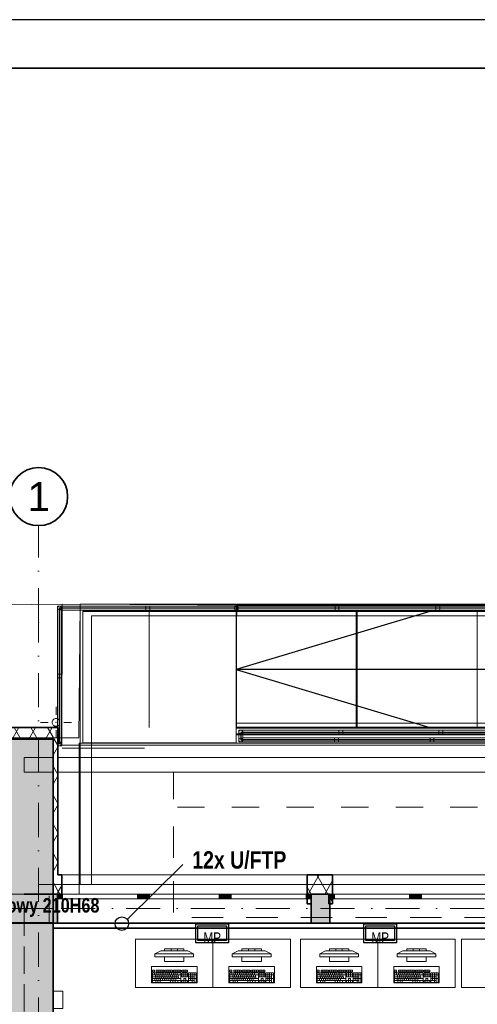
# Model space of a CAD drawing. Header units: millimetres. Extents: x 82175 to 237000, y 24756 to 471700.
# Tile 200 of 256: x 95274 to 100006, y 385392 to 395564. Entities that reach past the tile are written whole.
import ezdxf
from ezdxf.lldxf.tags import DXFTag

# ---------------------------------------------------------------- set-up
doc = ezdxf.new("R2010")
doc.units = ezdxf.units.MM
for name, pattern in [('Krawędzie ukryte', [3.912222, 2.822222, -1.09]), ('Kropki i Kreski', [6.702778, 3.527778, -1.763889, 0, -1.411111]), ('Przerywana', [5.644444, 2.822222, -2.822222])]:
    doc.linetypes.add(name, pattern=pattern)
for name, color, linetype, lineweight in [('!! kanał podpoaraperowy z gniazdami', 6, 'Continuous', 35), ('#_EL - opis', 7, 'Continuous', 20), ('CP_FRREF', 251, 'Continuous', 35), ('\xa0♦elektryczne', 1, 'Continuous', 30), ('\xa0♦IT - opis', 3, 'SOLID', 30)]:
    doc.layers.add(name, color=color, linetype=linetype, lineweight=lineweight)
for name, color, linetype in [('#EL - Teletechnika', 3, 'Continuous'), ('- A - ocieplenie', 8, 'Continuous'), ('2D - Rysunki i Obrazki', 8, 'Continuous'), ('balustrada', 8, 'Continuous'), ('CP_LINENORM', 253, 'Continuous'), ('Instalacje - Wod_Kan', 8, 'Continuous'), ('Konstrukcja - Belki', 8, 'Continuous'), ('Konstrukcja - Siatka mod', 8, 'Continuous'), ('Konstrukcja - Stropy', 8, 'Continuous'), ('Konstrukcja - Ściany zewnętrzne', 8, 'Continuous'), ('Okna Archicada', 8, 'Continuous'), ('Wnętrze - Umeblowanie', 8, 'Continuous'), ('z JAN', 8, 'Continuous')]:
    doc.layers.add(name, color=color, linetype=linetype)
doc.styles.add('OP_100', font='ARIALN.TTF', dxfattribs={"width": 0.8, "height": 20})
doc.styles.get("Standard").update_dxf_attribs({"font": 'arial.ttf'})
doc.styles.add('STYL_AUTOMATYCZNY_1', font='arial.ttf')
tags = doc.linetypes.add('SOLID', pattern=[10, 10, 0]).pattern_tags.tags
tags[6:7] = [DXFTag(74, 4), DXFTag(75, 0), DXFTag(340, '0'), DXFTag(46, 0.0), DXFTag(50, 0.0), DXFTag(44, 0.0), DXFTag(45, 0.0)]
tags[4:5] = [DXFTag(74, 4), DXFTag(75, 0), DXFTag(340, '0'), DXFTag(46, 0.0), DXFTag(50, 0.0), DXFTag(44, 0.0), DXFTag(45, 0.0)]
pattern_1 = [(60, (-135208.59, 662558.78), (-129.90381, 75), []), (120, (-135208.59, 662558.78), (129.90381, 75), [])]

# ---------------------------------------------------------------- blocks, each defined once
blk = doc.blocks.new('MP1')
at = {"layer": '#EL - Teletechnika', "color": 1, "lineweight": 30}
blk.add_lwpolyline([(170, 0), (-170, 0), (-170, 197), (170, 197)], close=True, dxfattribs=at)
at = {"layer": '#EL - Teletechnika', "color": 7, "lineweight": 30}
blk.add_lwpolyline([(147, 23), (-147, 23), (-147, 174), (147, 174)], close=True, dxfattribs=at)
at = {"layer": '#EL - Teletechnika', "color": 1, "insert": (0, 54), "char_height": 12.02, "attachment_point": 5, "line_spacing_factor": 0.4}
blk.add_mtext('\\fArial Narrow|b0|i0;{\\H8.7679950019x;\\A1;MP}\\A1;\\fTahoma|b1|i0|c238;\\P', dxfattribs=at)

msp = doc.modelspace()

# ---------------------------------------------------------------- hatches: boundary and pattern name
at = {"layer": '- A - ocieplenie', "linetype": 'Continuous', "lineweight": 13}
h = msp.add_hatch(dxfattribs=at)
h.set_pattern_fill('Izolacja_miękka_0002', color=8, style=0, pattern_type=2)
h.set_pattern_definition(pattern_1)
h.paths.add_polyline_path([(95620, 388251), (95120, 388251), (95120, 388131), (95620, 388131)])
h = msp.add_hatch(dxfattribs=at)
h.set_pattern_fill('Izolacja_miękka_0002', color=8, style=0, pattern_type=2)
h.set_pattern_definition(pattern_1)
h.paths.add_polyline_path([(95620, 388131), (95670, 388131), (95670, 388251)])
h = msp.add_hatch(dxfattribs=at)
h.set_pattern_fill('Izolacja_miękka_0002', color=8, style=0, pattern_type=2)
h.set_pattern_definition(pattern_1)
h.paths.add_polyline_path([(95620, 388251), (95620, 388131), (95670, 388251)])
h = msp.add_hatch(dxfattribs=at)
h.set_pattern_fill('Izolacja_miękka_0002', color=8, style=0, pattern_type=2)
h.set_pattern_definition(pattern_1)
h.paths.add_polyline_path([(95620, 388131), (95620, 387941), (95670, 387941), (95670, 388131)])
h = msp.add_hatch(dxfattribs=at)
h.set_pattern_fill('Izolacja_miękka_0002', color=8, style=0, pattern_type=2)
h.set_pattern_definition(pattern_1)
h.paths.add_polyline_path([(95670, 387941), (95620, 387941), (95620, 387791), (95670, 387791)])
h = msp.add_hatch(dxfattribs=at)
h.set_pattern_fill('Izolacja_miękka_0002', color=8, style=0, pattern_type=2)
h.set_pattern_definition(pattern_1)
h.paths.add_polyline_path([(95670, 386731), (95670, 387791), (95620, 387791), (95620, 386731)])
h = msp.add_hatch(dxfattribs=at)
h.set_pattern_fill('Izolacja_miękka_0002', color=8, style=0, pattern_type=2)
h.set_pattern_definition(pattern_1)
h.paths.add_polyline_path([(95670, 386731), (95620, 386731), (95620, 386531)])
h = msp.add_hatch(dxfattribs=at)
h.set_pattern_fill('Izolacja_miękka_0002', color=8, style=0, pattern_type=2)
h.set_pattern_definition(pattern_1)
h.paths.add_polyline_path([(95670, 386731), (95620, 386531), (95670, 386531)])
h = msp.add_hatch(dxfattribs=at)
h.set_pattern_fill('Izolacja_miękka_0002', color=8, style=0, pattern_type=2)
h.set_pattern_definition(pattern_1)
h.paths.add_polyline_path([(95670, 386731), (95670, 386531), (95709, 386531), (95709, 386731)])
h = msp.add_hatch(dxfattribs=at)
h.set_pattern_fill('Izolacja_miękka_0002', color=8, style=0, pattern_type=2)
h.set_pattern_definition(pattern_1)
h.paths.add_polyline_path([(98247, 386731), (98247, 386531), (98510, 386531), (98510, 386731)])
h = msp.add_hatch(dxfattribs=at)
h.set_pattern_fill('Izolacja_miękka_0002', color=8, style=0, pattern_type=2)
h.set_pattern_definition(pattern_1)
h.paths.add_polyline_path([(98247, 386531), (98247, 386431), (98287, 386431), (98287, 386531)])
h = msp.add_hatch(dxfattribs=at)
h.set_pattern_fill('Izolacja_miękka_0002', color=8, style=0, pattern_type=2)
h.set_pattern_definition(pattern_1)
h.paths.add_polyline_path([(98470, 386531), (98470, 386431), (98510, 386431), (98510, 386531)])
at = {"layer": 'Konstrukcja - Ściany zewnętrzne', "linetype": 'Continuous', "lineweight": 13}
for points in [[(95620, 385811), (95620, 388131), (95120, 388131), (95120, 385811)], [(95620, 386531), (95320, 386531), (95620, 386231)], [(95620, 386231), (95667, 386231), (95667, 386531), (95620, 386531)], [(98287, 386531), (98287, 386231), (98480, 386231), (98480, 386531)], [(95620, 386231), (95620, 386381), (95320, 386381), (95320, 386231)], [(95620, 373701), (95620, 386231), (95120, 386231), (95120, 373701)]]:
    msp.add_hatch(color=8, dxfattribs=at).paths.add_polyline_path(points)
at = {"layer": 'Okna Archicada', "linetype": 'Continuous', "lineweight": 13}
for points in [[(95667, 386481), (95717, 386481), (95717, 386531), (95667, 386531)], [(96542, 386531), (96492, 386531), (96492, 386481), (96542, 386481)], [(96542, 386481), (96617, 386481), (96617, 386531), (96542, 386531)], [(97412, 386531), (97337, 386531), (97337, 386481), (97412, 386481)], [(97412, 386481), (97462, 386481), (97462, 386531), (97412, 386531)], [(98287, 386531), (98237, 386531), (98237, 386481), (98287, 386481)], [(98480, 386531), (98480, 386481), (98530, 386481), (98530, 386531)], [(99355, 386481), (99355, 386531), (99305, 386531), (99305, 386481)], [(99355, 386531), (99355, 386481), (99430, 386481), (99430, 386531)]]:
    msp.add_hatch(color=8, dxfattribs=at).paths.add_polyline_path(points)

# ---------------------------------------------------------------- linework, layer by layer
at = {"layer": '!! kanał podpoaraperowy z gniazdami'}
msp.add_lwpolyline([(107143, 386229), (95620, 386229), (95620, 386179), (107143, 386179)], close=True, dxfattribs=at)
at = {"layer": '- A - ocieplenie', "color": 8, "linetype": 'Continuous', "lineweight": 35, "ltscale": 100}
for p, q in [((95620, 387941), (95620, 387791)), ((95620, 387941), (95620, 387791)), ((95670, 387791), (95670, 387941)), ((95670, 387791), (95670, 387941)), ((95709, 386731), (95709, 386581)), ((98247, 386731), (98247, 386581)), ((98510, 386731), (98510, 386581)), ((95709, 386581), (95709, 386531)), ((98247, 386581), (98247, 386531)), ((98510, 386581), (98510, 386531))]:
    msp.add_line(p, q, dxfattribs=at)
at = {"layer": '- A - ocieplenie', "color": 8, "linetype": 'Continuous', "lineweight": 35, "ltscale": 100, "flags": 128}
for points in [[(95670, 388251), (95120, 388251)], [(95670, 388251), (95670, 388131)], [(95120, 388131), (95620, 388131)], [(95620, 388131), (95620, 387941)], [(95670, 387941), (95670, 388131)], [(95620, 387791), (95620, 386731)], [(95670, 386731), (95670, 387791)], [(95620, 386531), (95620, 386731)], [(95709, 386731), (95670, 386731)], [(98510, 386731), (98247, 386731)], [(95620, 386531), (95709, 386531)], [(98247, 386531), (98247, 386431)], [(98287, 386431), (98287, 386531)], [(98287, 386531), (98470, 386531)], [(98470, 386531), (98470, 386431)], [(98510, 386431), (98510, 386531)], [(98247, 386431), (98287, 386431)], [(98470, 386431), (98510, 386431)]]:
    msp.add_lwpolyline(points, dxfattribs=at)
at = {"layer": '- A - ocieplenie', "color": 8, "linetype": 'Continuous', "lineweight": 20, "ltscale": 100, "flags": 128}
for points in [[(95620, 387941), (95320, 387941)], [(95320, 387941), (95320, 387791)], [(120572, 387941), (95670, 387941)], [(95320, 387791), (95620, 387791)], [(95670, 387791), (120572, 387791)]]:
    msp.add_lwpolyline(points, dxfattribs=at)
at = {"color": 8, "linetype": 'Continuous', "lineweight": 25, "ltscale": 100}
for p, q in [((97514, 389451), (97514, 388251)), ((103764, 389451), (97514, 389451)), ((99514, 389451), (97514, 388851)), ((103764, 388851), (97514, 388851)), ((97514, 388851), (99514, 388251)), ((103764, 388251), (97514, 388251))]:
    msp.add_line(p, q, dxfattribs=at)
at = {"layer": '2D - Rysunki i Obrazki', "color": 8, "linetype": 'Continuous', "lineweight": 13, "ltscale": 100}
for p, q in [((96614, 388251), (96614, 389453)), ((96566, 388039), (95714, 388039)), ((121960, 386631), (95620, 386631))]:
    msp.add_line(p, q, dxfattribs=at)
at = {"layer": 'balustrada', "color": 8, "linetype": 'Continuous', "lineweight": 13, "ltscale": 100}
for p, q in [((97514, 389505), (95667, 389505)), ((95667, 389505), (95667, 388083)), ((97514, 389505), (95667, 389505)), ((97514, 389505), (95667, 389505)), ((95667, 389505), (95667, 388083)), ((95667, 389505), (95667, 388083)), ((103764, 389505), (97514, 389505)), ((103764, 389505), (97514, 389505)), ((103764, 389505), (97514, 389505)), ((97514, 389488), (95684, 389488)), ((97514, 389488), (95684, 389488)), ((97514, 389488), (95684, 389488)), ((97514, 389488), (95684, 389488)), ((95684, 389488), (95684, 388083)), ((95684, 389488), (95684, 388083)), ((95684, 389488), (95684, 388083)), ((95684, 389488), (95684, 388083)), ((95689, 389483), (97514, 389483)), ((95689, 389483), (97514, 389483)), ((95689, 389483), (97514, 389483)), ((95689, 389483), (97514, 389483)), ((95689, 388083), (95689, 389483)), ((95689, 388083), (95689, 389483)), ((95689, 388083), (95689, 389483)), ((95689, 388083), (95689, 389483)), ((95707, 389465), (97514, 389465)), ((95707, 388083), (95707, 389465)), ((95707, 389465), (97514, 389465)), ((95707, 389465), (97514, 389465)), ((95707, 388083), (95707, 389465)), ((95707, 388083), (95707, 389465)), ((103764, 389488), (97514, 389488)), ((103764, 389488), (97514, 389488)), ((103764, 389488), (97514, 389488)), ((103764, 389488), (97514, 389488)), ((97514, 389483), (103764, 389483)), ((97514, 389483), (103764, 389483)), ((97514, 389483), (103764, 389483)), ((97514, 389483), (103764, 389483)), ((97514, 389465), (103764, 389465)), ((97514, 389465), (103764, 389465)), ((97514, 389465), (103764, 389465)), ((97542, 388223), (97542, 388104)), ((103764, 388223), (97542, 388223)), ((97542, 388223), (97542, 388104)), ((97542, 388223), (97542, 388104)), ((103764, 388223), (97542, 388223)), ((103764, 388223), (97542, 388223)), ((97560, 388205), (97560, 388122)), ((97560, 388205), (97560, 388122)), ((97560, 388205), (97560, 388122)), ((97560, 388205), (97560, 388122)), ((103764, 388205), (97560, 388205)), ((103764, 388205), (97560, 388205)), ((103764, 388205), (97560, 388205)), ((103764, 388205), (97560, 388205)), ((97565, 388127), (97565, 388200)), ((97565, 388127), (97565, 388200)), ((97565, 388127), (97565, 388200)), ((97565, 388127), (97565, 388200)), ((97565, 388200), (103764, 388200)), ((97565, 388200), (103764, 388200)), ((97565, 388200), (103764, 388200)), ((97565, 388200), (103764, 388200)), ((97582, 388144), (97582, 388183)), ((97582, 388183), (103764, 388183)), ((97582, 388144), (97582, 388183)), ((97582, 388144), (97582, 388183)), ((97582, 388183), (103764, 388183)), ((97582, 388183), (103764, 388183)), ((95667, 388083), (95667, 388063)), ((95667, 388083), (95707, 388083)), ((95667, 388083), (95707, 388083)), ((95684, 388083), (95689, 388083)), ((95684, 388083), (95689, 388083)), ((95684, 388083), (95689, 388083)), ((95684, 388083), (95689, 388083)), ((95707, 388063), (95707, 388083)), ((97542, 388104), (113360, 388104)), ((97542, 388104), (113360, 388104)), ((97542, 388104), (113360, 388104)), ((97560, 388122), (113360, 388122)), ((97560, 388122), (113360, 388122)), ((97560, 388122), (113360, 388122)), ((97560, 388122), (113360, 388122)), ((113360, 388127), (97565, 388127)), ((113360, 388127), (97565, 388127)), ((113360, 388127), (97565, 388127)), ((113360, 388127), (97565, 388127)), ((113360, 388144), (97582, 388144)), ((113360, 388144), (97582, 388144)), ((113360, 388144), (97582, 388144)), ((95667, 388063), (95707, 388063))]:
    msp.add_line(p, q, dxfattribs=at)
at = {"layer": 'balustrada', "color": 8, "linetype": 'Continuous', "lineweight": 13, "ltscale": 100, "flags": 128}
for points in [[(95687, 389505, 1), (95687, 389465, 1)], [(97514, 389505, 1), (97514, 389465, 1)], [(97582, 388203, 1), (97542, 388203, 1)], [(95667, 388083, 1), (95707, 388083, 1)], [(97562, 388144, 1), (97562, 388104, 1)]]:
    msp.add_lwpolyline(points, format="xyb", close=True, dxfattribs=at)
for points in [[(96620, 389465), (96620, 389505), (96580, 389505), (96580, 389465)], [(98576, 389465), (98576, 389505), (98536, 389505), (98536, 389465)], [(99618, 389465), (99618, 389505), (99578, 389505), (99578, 389465)], [(95707, 388804), (95667, 388804), (95667, 388764), (95707, 388764)], [(98576, 388223), (98576, 388183), (98616, 388183), (98616, 388223)], [(99610, 388223), (99610, 388183), (99650, 388183), (99650, 388223)], [(98570, 388104), (98570, 388144), (98530, 388144), (98530, 388104)], [(99557, 388104), (99557, 388144), (99517, 388144), (99517, 388104)]]:
    msp.add_lwpolyline(points, close=True, dxfattribs=at)
at = {"layer": 'balustrada', "color": 8, "linetype": 'Continuous', "lineweight": 18, "ltscale": 100, "flags": 128}
for points in [[(97514, 388095), (97514, 389451), (95928, 389451), (95928, 388095)], [(98754, 388251), (98754, 389451), (97514, 389451), (97514, 388251)], [(100004, 388251), (100004, 389451), (98764, 389451), (98764, 388251)]]:
    msp.add_lwpolyline(points, close=True, dxfattribs=at)
at = {"layer": 'CP_FRREF'}
msp.add_line((136675, 395064), (83675, 395064), dxfattribs=at)
at = {"layer": 'CP_LINENORM', "linetype": 'Continuous'}
msp.add_line((137175, 395564), (82175, 395564), dxfattribs=at)
at = {"layer": 'Instalacje - Wod_Kan', "color": 8, "linetype": 'Continuous', "lineweight": 0, "ltscale": 100}
for p, q in [((95650, 388384), (95650, 388464)), ((95570, 388304), (95490, 388304)), ((95730, 388304), (95810, 388304)), ((95650, 388224), (95650, 388144))]:
    msp.add_line(p, q, dxfattribs=at)
at = {"layer": 'Instalacje - Wod_Kan', "color": 8, "linetype": 'Continuous', "lineweight": 20, "ltscale": 100, "flags": 128}
msp.add_lwpolyline([(95650, 388344, 0.414214), (95610, 388304, 0.414214), (95650, 388264, 0.414214), (95690, 388304, 0.414214)], format="xyb", close=True, dxfattribs=at)
at = {"layer": 'Instalacje - Wod_Kan', "color": 8, "linetype": 'Continuous', "lineweight": 0, "ltscale": 100}
msp.add_point((95650, 388304), dxfattribs=at)
at = {"layer": 'Konstrukcja - Belki', "color": 8, "linetype": 'Continuous', "lineweight": 13, "ltscale": 100}
for p, q in [((95898, 389525), (97514, 389525)), ((95898, 386631), (95898, 389525)), ((97514, 389405), (97514, 389525)), ((103764, 389515), (97514, 389515)), ((97514, 389515), (97514, 389455)), ((103764, 389525), (97518, 389525)), ((97518, 389525), (97518, 389405)), ((96018, 389405), (97514, 389405)), ((96018, 386631), (96018, 389405)), ((103764, 389455), (97514, 389455)), ((103764, 389405), (97518, 389405)), ((103764, 388296), (97514, 388296)), ((97514, 388296), (97514, 388176)), ((103764, 388245), (97514, 388245)), ((97514, 388245), (97514, 388185)), ((103764, 388185), (97514, 388185)), ((103764, 388176), (97514, 388176)), ((96018, 386631), (95898, 386631))]:
    msp.add_line(p, q, dxfattribs=at)
at = {"layer": 'Konstrukcja - Belki', "color": 8, "linetype": 'Krawędzie ukryte', "lineweight": 13, "ltscale": 100}
for p, q in [((92780, 386531), (95580, 386531)), ((95580, 386231), (95580, 386531)), ((92780, 386231), (95580, 386231))]:
    msp.add_line(p, q, dxfattribs=at)
at = {"layer": 'Konstrukcja - Belki', "color": 8, "linetype": 'Kropki i Kreski', "lineweight": 13, "ltscale": 100}
msp.add_line((92780, 386381), (95580, 386381), dxfattribs=at)
at = {"layer": 'Konstrukcja - Siatka mod', "color": 8, "linetype": 'Kropki i Kreski', "lineweight": 13, "ltscale": 100}
for p, q in [((95470, 389337), (95470, 390337)), ((95470, 372372), (95470, 389337)), ((93022, 386381), (122467, 386381))]:
    msp.add_line(p, q, dxfattribs=at)
at = {"layer": 'Konstrukcja - Siatka mod', "color": 8, "linetype": 'Continuous', "lineweight": 35, "ltscale": 100}
msp.add_circle((95470, 390637), 300, dxfattribs=at)
at = {"layer": 'Konstrukcja - Siatka mod', "color": 8, "linetype": 'Kropki i Kreski', "lineweight": 13, "ltscale": 100}
msp.add_point((95470, 389337), dxfattribs=at)
msp.add_point((95470, 389337), dxfattribs=at)
at = {"layer": 'Konstrukcja - Stropy', "color": 8, "linetype": 'Continuous', "lineweight": 13, "ltscale": 100, "flags": 128}
for points in [[(95928, 389453), (95928, 388095), (96566, 388095), (97514, 388095), (97514, 389453)], [(92769, 386239), (95616, 386237), (95616, 388131), (92786, 388131)], [(95890, 388091), (119390, 388091), (119390, 386531), (95890, 386531)], [(122160, 386231), (95620, 386231), (95620, 383630), (95620, 380812), (95620, 378499), (95620, 373751), (107140, 373751), (107140, 378801), (110440, 378801), (110440, 373751), (122160, 373751)]]:
    msp.add_lwpolyline(points, close=True, dxfattribs=at)
at = {"layer": 'Konstrukcja - Stropy', "color": 8, "linetype": 'Przerywana', "lineweight": 13, "ltscale": 100, "flags": 128}
for points in [[(119390, 387941), (119390, 386289), (96865, 386289), (96865, 387941)], [(113170, 387430), (113170, 386289), (96865, 386289), (96865, 387430)]]:
    msp.add_lwpolyline(points, close=True, dxfattribs=at)
at = {"layer": 'Konstrukcja - Ściany zewnętrzne', "color": 8, "linetype": 'Continuous', "lineweight": 35, "ltscale": 100}
for p, q in [((95667, 386531), (95667, 386481)), ((95667, 386481), (95667, 386231)), ((98287, 386531), (98287, 386481)), ((98287, 386481), (98287, 386231)), ((98480, 386531), (98480, 386481)), ((98480, 386481), (98480, 386231)), ((95320, 386231), (95620, 386231)), ((95320, 386231), (95620, 386231))]:
    msp.add_line(p, q, dxfattribs=at)
at = {"layer": 'Konstrukcja - Ściany zewnętrzne', "color": 8, "linetype": 'Continuous', "lineweight": 35, "ltscale": 100, "flags": 128}
for points in [[(95620, 388131), (95120, 388131)], [(95620, 385811), (95620, 388131)], [(95320, 386531), (95620, 386531)], [(95667, 386531), (95620, 386531)], [(98480, 386531), (98287, 386531)], [(95620, 386231), (95120, 386231)], [(95620, 373499), (95620, 386231)], [(95620, 386231), (95667, 386231)], [(98287, 386231), (98480, 386231)]]:
    msp.add_lwpolyline(points, dxfattribs=at)
at = {"layer": 'Konstrukcja - Ściany zewnętrzne', "color": 8, "linetype": 'Continuous', "lineweight": 13, "ltscale": 100, "flags": 128}
msp.add_lwpolyline([(95470, 386631), (95709, 386631), (95709, 386531), (95470, 386531)], close=True, dxfattribs=at)
at = {"layer": 'Konstrukcja - Ściany zewnętrzne', "color": 8, "linetype": 'Krawędzie ukryte', "lineweight": 20, "ltscale": 100, "flags": 128}
for points in [[(95620, 386381), (95320, 386381)], [(95320, 386381), (95320, 373701)], [(95620, 373766), (95620, 386231)]]:
    msp.add_lwpolyline(points, dxfattribs=at)
at = {"layer": 'Okna Archicada', "color": 8, "linetype": 'Continuous', "lineweight": 13, "ltscale": 100}
for p, q in [((95709, 386731), (98247, 386731)), ((98510, 386731), (101070, 386731)), ((95667, 386531), (98287, 386531)), ((95717, 386531), (95667, 386531)), ((95667, 386481), (95717, 386481)), ((95709, 386531), (98247, 386531)), ((95717, 386481), (95717, 386531)), ((96492, 386531), (95717, 386531)), ((95717, 386481), (96492, 386481)), ((96542, 386531), (96492, 386531)), ((96492, 386531), (96492, 386481)), ((96492, 386481), (96542, 386481)), ((96617, 386531), (96542, 386531)), ((96542, 386481), (96617, 386481)), ((96617, 386481), (96617, 386531)), ((97337, 386531), (96617, 386531)), ((96617, 386481), (97337, 386481)), ((97412, 386531), (97337, 386531)), ((97337, 386531), (97337, 386481)), ((97337, 386481), (97412, 386481)), ((97462, 386531), (97412, 386531)), ((97412, 386481), (97462, 386481)), ((97462, 386481), (97462, 386531)), ((98237, 386531), (97462, 386531)), ((97462, 386481), (98237, 386481)), ((98287, 386531), (98237, 386531)), ((98237, 386531), (98237, 386481)), ((98237, 386481), (98287, 386481)), ((101100, 386531), (98480, 386531)), ((98480, 386531), (98530, 386531)), ((98530, 386481), (98480, 386481)), ((98510, 386531), (101070, 386531)), ((98530, 386531), (98530, 386481)), ((98530, 386531), (99305, 386531)), ((99305, 386481), (98530, 386481)), ((99305, 386481), (99305, 386531)), ((99305, 386531), (99355, 386531)), ((99355, 386481), (99305, 386481)), ((99355, 386531), (99430, 386531)), ((99430, 386481), (99355, 386481)), ((99430, 386531), (99430, 386481)), ((99430, 386531), (100150, 386531)), ((100150, 386481), (99430, 386481)), ((95667, 386231), (98287, 386231)), ((101100, 386231), (98480, 386231))]:
    msp.add_line(p, q, dxfattribs=at)
at = {"layer": 'Okna Archicada', "color": 8, "linetype": 'Continuous', "lineweight": 35, "ltscale": 100}
for p, q in [((95709, 386731), (95709, 386581)), ((98247, 386731), (98247, 386581)), ((98510, 386731), (98510, 386581)), ((95709, 386581), (95709, 386531)), ((98247, 386581), (98247, 386531)), ((98510, 386581), (98510, 386531)), ((95667, 386531), (95667, 386481)), ((95667, 386531), (95667, 386481)), ((95667, 386481), (95667, 386231)), ((98287, 386531), (98287, 386481)), ((98287, 386531), (98287, 386481)), ((98287, 386481), (98287, 386231)), ((98480, 386531), (98480, 386481)), ((98480, 386531), (98480, 386481)), ((98480, 386481), (98480, 386231))]:
    msp.add_line(p, q, dxfattribs=at)
at = {"layer": 'Wnętrze - Umeblowanie', "color": 8, "linetype": 'Continuous', "lineweight": 13, "ltscale": 100}
for p, q in [((96673, 385914), (96733, 385944)), ((96733, 385944), (97013, 385944)), ((96973, 385964), (96773, 385964)), ((96773, 385964), (96773, 385944)), ((96773, 385944), (96973, 385944)), ((96840, 385944), (96840, 385964)), ((96907, 385944), (96907, 385964)), ((96973, 385944), (96973, 385964)), ((97073, 385914), (97013, 385944)), ((97473, 385914), (97533, 385944)), ((97533, 385944), (97813, 385944)), ((97773, 385964), (97573, 385964)), ((97573, 385964), (97573, 385944)), ((97573, 385944), (97773, 385944)), ((97640, 385944), (97640, 385964)), ((97707, 385944), (97707, 385964)), ((97773, 385944), (97773, 385964)), ((97873, 385914), (97813, 385944)), ((98377, 385914), (98437, 385944)), ((98437, 385944), (98717, 385944)), ((98677, 385964), (98477, 385964)), ((98477, 385964), (98477, 385944)), ((98477, 385944), (98677, 385944)), ((98543, 385944), (98543, 385964)), ((98610, 385944), (98610, 385964)), ((98677, 385944), (98677, 385964)), ((98777, 385914), (98717, 385944)), ((99177, 385914), (99237, 385944)), ((99237, 385944), (99517, 385944)), ((99477, 385964), (99277, 385964)), ((99277, 385964), (99277, 385944)), ((99277, 385944), (99477, 385944)), ((99343, 385944), (99343, 385964)), ((99410, 385944), (99410, 385964)), ((99477, 385944), (99477, 385964)), ((99577, 385914), (99517, 385944)), ((97073, 385914), (96673, 385914)), ((96673, 385914), (96673, 385884)), ((96673, 385884), (97073, 385884)), ((96973, 385884), (96773, 385884)), ((96773, 385884), (96773, 385834)), ((96773, 385834), (96973, 385834)), ((96973, 385834), (96973, 385884)), ((97073, 385884), (97073, 385914)), ((97873, 385914), (97473, 385914)), ((97473, 385914), (97473, 385884)), ((97473, 385884), (97873, 385884)), ((97773, 385884), (97573, 385884)), ((97573, 385884), (97573, 385834)), ((97573, 385834), (97773, 385834)), ((97773, 385834), (97773, 385884)), ((97873, 385884), (97873, 385914)), ((98777, 385914), (98377, 385914)), ((98377, 385914), (98377, 385884)), ((98377, 385884), (98777, 385884)), ((98677, 385884), (98477, 385884)), ((98477, 385884), (98477, 385834)), ((98477, 385834), (98677, 385834)), ((98677, 385834), (98677, 385884)), ((98777, 385884), (98777, 385914)), ((99577, 385914), (99177, 385914)), ((99177, 385914), (99177, 385884)), ((99177, 385884), (99577, 385884)), ((99477, 385884), (99277, 385884)), ((99277, 385884), (99277, 385834)), ((99277, 385834), (99477, 385834)), ((99477, 385834), (99477, 385884)), ((99577, 385884), (99577, 385914)), ((96668, 385745), (96648, 385745)), ((96648, 385745), (96648, 385726)), ((96668, 385726), (96668, 385745)), ((96766, 385745), (96687, 385745)), ((96687, 385745), (96687, 385726)), ((96707, 385726), (96707, 385745)), ((96726, 385726), (96726, 385745)), ((96746, 385726), (96746, 385745)), ((96766, 385726), (96766, 385745)), ((96854, 385745), (96775, 385745)), ((96775, 385745), (96775, 385726)), ((96795, 385726), (96795, 385745)), ((96815, 385726), (96815, 385745)), ((96834, 385726), (96834, 385745)), ((96854, 385726), (96854, 385745)), ((96942, 385745), (96864, 385745)), ((96864, 385745), (96864, 385726)), ((96883, 385726), (96883, 385745)), ((96903, 385726), (96903, 385745)), ((96922, 385726), (96922, 385745)), ((96942, 385726), (96942, 385745)), ((97010, 385745), (96952, 385745)), ((96952, 385745), (96952, 385726)), ((96971, 385726), (96971, 385745)), ((96991, 385726), (96991, 385745)), ((97010, 385726), (97010, 385745)), ((97468, 385745), (97448, 385745)), ((97448, 385745), (97448, 385726)), ((97468, 385726), (97468, 385745)), ((97566, 385745), (97487, 385745)), ((97487, 385745), (97487, 385726)), ((97507, 385726), (97507, 385745)), ((97526, 385726), (97526, 385745)), ((97546, 385726), (97546, 385745)), ((97566, 385726), (97566, 385745)), ((97654, 385745), (97575, 385745)), ((97575, 385745), (97575, 385726)), ((97595, 385726), (97595, 385745)), ((97615, 385726), (97615, 385745)), ((97634, 385726), (97634, 385745)), ((97654, 385726), (97654, 385745)), ((97742, 385745), (97664, 385745)), ((97664, 385745), (97664, 385726)), ((97683, 385726), (97683, 385745)), ((97703, 385726), (97703, 385745)), ((97722, 385726), (97722, 385745)), ((97742, 385726), (97742, 385745)), ((97810, 385745), (97752, 385745)), ((97752, 385745), (97752, 385726)), ((97771, 385726), (97771, 385745)), ((97791, 385726), (97791, 385745)), ((97810, 385726), (97810, 385745)), ((98371, 385745), (98351, 385745)), ((98351, 385745), (98351, 385726)), ((98371, 385726), (98371, 385745)), ((98469, 385745), (98391, 385745)), ((98391, 385745), (98391, 385726)), ((98410, 385726), (98410, 385745)), ((98430, 385726), (98430, 385745)), ((98449, 385726), (98449, 385745)), ((98469, 385726), (98469, 385745)), ((98557, 385745), (98479, 385745)), ((98479, 385745), (98479, 385726)), ((98498, 385726), (98498, 385745)), ((98518, 385726), (98518, 385745)), ((98538, 385726), (98538, 385745)), ((98557, 385726), (98557, 385745)), ((98645, 385745), (98567, 385745)), ((98567, 385745), (98567, 385726)), ((98586, 385726), (98586, 385745)), ((98606, 385726), (98606, 385745)), ((98626, 385726), (98626, 385745)), ((98645, 385726), (98645, 385745)), ((98714, 385745), (98655, 385745)), ((98655, 385745), (98655, 385726)), ((98675, 385726), (98675, 385745)), ((98694, 385726), (98694, 385745)), ((98714, 385726), (98714, 385745)), ((99171, 385745), (99151, 385745)), ((99151, 385745), (99151, 385726)), ((99171, 385726), (99171, 385745)), ((99269, 385745), (99191, 385745)), ((99191, 385745), (99191, 385726)), ((99210, 385726), (99210, 385745)), ((99230, 385726), (99230, 385745)), ((99249, 385726), (99249, 385745)), ((99269, 385726), (99269, 385745)), ((99357, 385745), (99279, 385745)), ((99279, 385745), (99279, 385726)), ((99298, 385726), (99298, 385745)), ((99318, 385726), (99318, 385745)), ((99338, 385726), (99338, 385745)), ((99357, 385726), (99357, 385745)), ((99445, 385745), (99367, 385745)), ((99367, 385745), (99367, 385726)), ((99386, 385726), (99386, 385745)), ((99406, 385726), (99406, 385745)), ((99426, 385726), (99426, 385745)), ((99445, 385726), (99445, 385745)), ((99514, 385745), (99455, 385745)), ((99455, 385745), (99455, 385726)), ((99475, 385726), (99475, 385745)), ((99494, 385726), (99494, 385745)), ((99514, 385726), (99514, 385745)), ((96648, 385726), (96668, 385726)), ((96942, 385716), (96648, 385716)), ((96648, 385716), (96648, 385619)), ((96648, 385697), (96942, 385697)), ((96648, 385677), (96917, 385677)), ((96648, 385658), (96942, 385658)), ((96648, 385638), (96942, 385638)), ((96668, 385697), (96668, 385716)), ((96673, 385638), (96673, 385658)), ((96677, 385677), (96677, 385697)), ((96682, 385658), (96682, 385677)), ((96682, 385619), (96682, 385638)), ((96687, 385726), (96766, 385726)), ((96687, 385697), (96687, 385716)), ((96692, 385638), (96692, 385658)), ((96697, 385677), (96697, 385697)), ((96702, 385658), (96702, 385677)), ((96704, 385619), (96704, 385638)), ((96707, 385697), (96707, 385716)), ((96712, 385638), (96712, 385658)), ((96717, 385677), (96717, 385697)), ((96722, 385658), (96722, 385677)), ((96726, 385697), (96726, 385716)), ((96726, 385619), (96726, 385638)), ((96731, 385638), (96731, 385658)), ((96736, 385677), (96736, 385697)), ((96741, 385658), (96741, 385677)), ((96746, 385697), (96746, 385716)), ((96751, 385638), (96751, 385658)), ((96756, 385677), (96756, 385697)), ((96761, 385658), (96761, 385677)), ((96766, 385697), (96766, 385716)), ((96771, 385638), (96771, 385658)), ((96775, 385726), (96854, 385726)), ((96775, 385677), (96775, 385697)), ((96780, 385658), (96780, 385677)), ((96785, 385697), (96785, 385716)), ((96790, 385638), (96790, 385658)), ((96795, 385677), (96795, 385697)), ((96800, 385658), (96800, 385677)), ((96805, 385697), (96805, 385716)), ((96810, 385638), (96810, 385658)), ((96815, 385677), (96815, 385697)), ((96819, 385658), (96819, 385677)), ((96824, 385697), (96824, 385716)), ((96829, 385638), (96829, 385658)), ((96834, 385677), (96834, 385697)), ((96834, 385619), (96834, 385638)), ((96839, 385658), (96839, 385677)), ((96844, 385697), (96844, 385716)), ((96849, 385638), (96849, 385658)), ((96854, 385677), (96854, 385697)), ((96859, 385658), (96859, 385677)), ((96859, 385619), (96859, 385638)), ((96864, 385726), (96942, 385726)), ((96864, 385697), (96864, 385716)), ((96868, 385638), (96868, 385658)), ((96873, 385677), (96873, 385697)), ((96878, 385658), (96878, 385677)), ((96883, 385697), (96883, 385716)), ((96883, 385619), (96883, 385638)), ((96888, 385638), (96888, 385658)), ((96893, 385677), (96893, 385697)), ((96898, 385658), (96898, 385677)), ((96903, 385697), (96903, 385716)), ((96908, 385619), (96908, 385638)), ((96912, 385677), (96912, 385697)), ((96917, 385658), (96917, 385677)), ((96942, 385619), (96942, 385716)), ((96952, 385726), (97010, 385726)), ((97010, 385716), (96952, 385716)), ((96952, 385716), (96952, 385677)), ((96952, 385697), (97010, 385697)), ((96952, 385677), (97010, 385677)), ((96971, 385638), (96952, 385638)), ((96952, 385638), (96952, 385619)), ((96971, 385677), (96971, 385716)), ((96991, 385658), (96971, 385658)), ((96971, 385658), (96971, 385638)), ((96971, 385619), (96971, 385638)), ((96971, 385638), (96991, 385638)), ((96991, 385677), (96991, 385716)), ((96991, 385638), (96991, 385658)), ((97010, 385638), (96991, 385638)), ((96991, 385619), (96991, 385638)), ((97010, 385677), (97010, 385716)), ((97010, 385619), (97010, 385638)), ((97099, 385716), (97020, 385716)), ((97020, 385716), (97020, 385619)), ((97020, 385697), (97099, 385697)), ((97020, 385677), (97079, 385677)), ((97020, 385658), (97099, 385658)), ((97020, 385638), (97079, 385638)), ((97040, 385638), (97040, 385716)), ((97059, 385619), (97059, 385716)), ((97079, 385619), (97079, 385716)), ((97099, 385619), (97099, 385716)), ((97448, 385726), (97468, 385726)), ((97742, 385716), (97448, 385716)), ((97448, 385716), (97448, 385619)), ((97448, 385697), (97742, 385697)), ((97448, 385677), (97717, 385677)), ((97448, 385658), (97742, 385658)), ((97448, 385638), (97742, 385638)), ((97468, 385697), (97468, 385716)), ((97473, 385638), (97473, 385658)), ((97477, 385677), (97477, 385697)), ((97482, 385658), (97482, 385677)), ((97482, 385619), (97482, 385638)), ((97487, 385726), (97566, 385726)), ((97487, 385697), (97487, 385716)), ((97492, 385638), (97492, 385658)), ((97497, 385677), (97497, 385697)), ((97502, 385658), (97502, 385677)), ((97504, 385619), (97504, 385638)), ((97507, 385697), (97507, 385716)), ((97512, 385638), (97512, 385658)), ((97517, 385677), (97517, 385697)), ((97522, 385658), (97522, 385677)), ((97526, 385697), (97526, 385716)), ((97526, 385619), (97526, 385638)), ((97531, 385638), (97531, 385658)), ((97536, 385677), (97536, 385697)), ((97541, 385658), (97541, 385677)), ((97546, 385697), (97546, 385716)), ((97551, 385638), (97551, 385658)), ((97556, 385677), (97556, 385697)), ((97561, 385658), (97561, 385677)), ((97566, 385697), (97566, 385716)), ((97571, 385638), (97571, 385658)), ((97575, 385726), (97654, 385726)), ((97575, 385677), (97575, 385697)), ((97580, 385658), (97580, 385677)), ((97585, 385697), (97585, 385716)), ((97590, 385638), (97590, 385658)), ((97595, 385677), (97595, 385697)), ((97600, 385658), (97600, 385677)), ((97605, 385697), (97605, 385716)), ((97610, 385638), (97610, 385658)), ((97615, 385677), (97615, 385697)), ((97619, 385658), (97619, 385677)), ((97624, 385697), (97624, 385716)), ((97629, 385638), (97629, 385658)), ((97634, 385677), (97634, 385697)), ((97634, 385619), (97634, 385638)), ((97639, 385658), (97639, 385677)), ((97644, 385697), (97644, 385716)), ((97649, 385638), (97649, 385658)), ((97654, 385677), (97654, 385697)), ((97659, 385658), (97659, 385677)), ((97659, 385619), (97659, 385638)), ((97664, 385726), (97742, 385726)), ((97664, 385697), (97664, 385716)), ((97668, 385638), (97668, 385658)), ((97673, 385677), (97673, 385697)), ((97678, 385658), (97678, 385677)), ((97683, 385697), (97683, 385716)), ((97683, 385619), (97683, 385638)), ((97688, 385638), (97688, 385658)), ((97693, 385677), (97693, 385697)), ((97698, 385658), (97698, 385677)), ((97703, 385697), (97703, 385716)), ((97708, 385619), (97708, 385638)), ((97712, 385677), (97712, 385697)), ((97717, 385658), (97717, 385677)), ((97742, 385619), (97742, 385716)), ((97752, 385726), (97810, 385726)), ((97810, 385716), (97752, 385716)), ((97752, 385716), (97752, 385677)), ((97752, 385697), (97810, 385697)), ((97752, 385677), (97810, 385677)), ((97771, 385638), (97752, 385638)), ((97752, 385638), (97752, 385619)), ((97771, 385677), (97771, 385716)), ((97791, 385658), (97771, 385658)), ((97771, 385658), (97771, 385638)), ((97771, 385619), (97771, 385638)), ((97771, 385638), (97791, 385638)), ((97791, 385677), (97791, 385716)), ((97791, 385638), (97791, 385658)), ((97810, 385638), (97791, 385638)), ((97791, 385619), (97791, 385638)), ((97810, 385677), (97810, 385716)), ((97810, 385619), (97810, 385638)), ((97899, 385716), (97820, 385716)), ((97820, 385716), (97820, 385619)), ((97820, 385697), (97899, 385697)), ((97820, 385677), (97879, 385677)), ((97820, 385658), (97899, 385658)), ((97820, 385638), (97879, 385638)), ((97840, 385638), (97840, 385716)), ((97859, 385619), (97859, 385716)), ((97879, 385619), (97879, 385716)), ((97899, 385619), (97899, 385716)), ((98351, 385726), (98371, 385726)), ((98645, 385716), (98351, 385716)), ((98351, 385716), (98351, 385619)), ((98351, 385697), (98645, 385697)), ((98351, 385677), (98621, 385677)), ((98351, 385658), (98645, 385658)), ((98351, 385638), (98645, 385638)), ((98371, 385697), (98371, 385716)), ((98376, 385638), (98376, 385658)), ((98381, 385677), (98381, 385697)), ((98386, 385658), (98386, 385677)), ((98386, 385619), (98386, 385638)), ((98391, 385726), (98469, 385726)), ((98391, 385697), (98391, 385716)), ((98396, 385638), (98396, 385658)), ((98400, 385677), (98400, 385697)), ((98405, 385658), (98405, 385677)), ((98408, 385619), (98408, 385638)), ((98410, 385697), (98410, 385716)), ((98415, 385638), (98415, 385658)), ((98420, 385677), (98420, 385697)), ((98425, 385658), (98425, 385677)), ((98430, 385697), (98430, 385716)), ((98430, 385619), (98430, 385638)), ((98435, 385638), (98435, 385658)), ((98440, 385677), (98440, 385697)), ((98445, 385658), (98445, 385677)), ((98449, 385697), (98449, 385716)), ((98454, 385638), (98454, 385658)), ((98459, 385677), (98459, 385697)), ((98464, 385658), (98464, 385677)), ((98469, 385697), (98469, 385716)), ((98474, 385638), (98474, 385658)), ((98479, 385726), (98557, 385726)), ((98479, 385677), (98479, 385697)), ((98484, 385658), (98484, 385677)), ((98489, 385697), (98489, 385716)), ((98493, 385638), (98493, 385658)), ((98498, 385677), (98498, 385697)), ((98503, 385658), (98503, 385677)), ((98508, 385697), (98508, 385716)), ((98513, 385638), (98513, 385658)), ((98518, 385677), (98518, 385697)), ((98523, 385658), (98523, 385677)), ((98528, 385697), (98528, 385716)), ((98533, 385638), (98533, 385658)), ((98538, 385677), (98538, 385697)), ((98538, 385619), (98538, 385638)), ((98542, 385658), (98542, 385677)), ((98547, 385697), (98547, 385716)), ((98552, 385638), (98552, 385658)), ((98557, 385677), (98557, 385697)), ((98562, 385658), (98562, 385677)), ((98562, 385619), (98562, 385638)), ((98567, 385726), (98645, 385726)), ((98567, 385697), (98567, 385716)), ((98572, 385638), (98572, 385658)), ((98577, 385677), (98577, 385697)), ((98582, 385658), (98582, 385677)), ((98586, 385697), (98586, 385716)), ((98586, 385619), (98586, 385638)), ((98591, 385638), (98591, 385658)), ((98596, 385677), (98596, 385697)), ((98601, 385658), (98601, 385677)), ((98606, 385697), (98606, 385716)), ((98611, 385619), (98611, 385638)), ((98616, 385677), (98616, 385697)), ((98621, 385658), (98621, 385677)), ((98645, 385619), (98645, 385716)), ((98655, 385726), (98714, 385726)), ((98714, 385716), (98655, 385716)), ((98655, 385716), (98655, 385677)), ((98655, 385697), (98714, 385697)), ((98655, 385677), (98714, 385677)), ((98675, 385638), (98655, 385638)), ((98655, 385638), (98655, 385619)), ((98675, 385677), (98675, 385716)), ((98694, 385658), (98675, 385658)), ((98675, 385658), (98675, 385638)), ((98675, 385619), (98675, 385638)), ((98675, 385638), (98694, 385638)), ((98694, 385677), (98694, 385716)), ((98694, 385638), (98694, 385658)), ((98714, 385638), (98694, 385638)), ((98694, 385619), (98694, 385638)), ((98714, 385677), (98714, 385716)), ((98714, 385619), (98714, 385638)), ((98802, 385716), (98724, 385716)), ((98724, 385716), (98724, 385619)), ((98724, 385697), (98802, 385697)), ((98724, 385677), (98782, 385677)), ((98724, 385658), (98802, 385658)), ((98724, 385638), (98782, 385638)), ((98743, 385638), (98743, 385716)), ((98763, 385619), (98763, 385716)), ((98782, 385619), (98782, 385716)), ((98802, 385619), (98802, 385716)), ((99151, 385726), (99171, 385726)), ((99445, 385716), (99151, 385716)), ((99151, 385716), (99151, 385619)), ((99151, 385697), (99445, 385697)), ((99151, 385677), (99421, 385677)), ((99151, 385658), (99445, 385658)), ((99151, 385638), (99445, 385638)), ((99171, 385697), (99171, 385716)), ((99176, 385638), (99176, 385658)), ((99181, 385677), (99181, 385697)), ((99186, 385658), (99186, 385677)), ((99186, 385619), (99186, 385638)), ((99191, 385726), (99269, 385726)), ((99191, 385697), (99191, 385716)), ((99196, 385638), (99196, 385658)), ((99200, 385677), (99200, 385697)), ((99205, 385658), (99205, 385677)), ((99208, 385619), (99208, 385638)), ((99210, 385697), (99210, 385716)), ((99215, 385638), (99215, 385658)), ((99220, 385677), (99220, 385697)), ((99225, 385658), (99225, 385677)), ((99230, 385697), (99230, 385716)), ((99230, 385619), (99230, 385638)), ((99235, 385638), (99235, 385658)), ((99240, 385677), (99240, 385697)), ((99245, 385658), (99245, 385677)), ((99249, 385697), (99249, 385716)), ((99254, 385638), (99254, 385658)), ((99259, 385677), (99259, 385697)), ((99264, 385658), (99264, 385677)), ((99269, 385697), (99269, 385716)), ((99274, 385638), (99274, 385658)), ((99279, 385726), (99357, 385726)), ((99279, 385677), (99279, 385697)), ((99284, 385658), (99284, 385677)), ((99289, 385697), (99289, 385716)), ((99293, 385638), (99293, 385658)), ((99298, 385677), (99298, 385697)), ((99303, 385658), (99303, 385677)), ((99308, 385697), (99308, 385716)), ((99313, 385638), (99313, 385658)), ((99318, 385677), (99318, 385697)), ((99323, 385658), (99323, 385677)), ((99328, 385697), (99328, 385716)), ((99333, 385638), (99333, 385658)), ((99338, 385677), (99338, 385697)), ((99338, 385619), (99338, 385638)), ((99342, 385658), (99342, 385677)), ((99347, 385697), (99347, 385716)), ((99352, 385638), (99352, 385658)), ((99357, 385677), (99357, 385697)), ((99362, 385658), (99362, 385677)), ((99362, 385619), (99362, 385638)), ((99367, 385726), (99445, 385726)), ((99367, 385697), (99367, 385716)), ((99372, 385638), (99372, 385658)), ((99377, 385677), (99377, 385697)), ((99382, 385658), (99382, 385677)), ((99386, 385697), (99386, 385716)), ((99386, 385619), (99386, 385638)), ((99391, 385638), (99391, 385658)), ((99396, 385677), (99396, 385697)), ((99401, 385658), (99401, 385677)), ((99406, 385697), (99406, 385716)), ((99411, 385619), (99411, 385638)), ((99416, 385677), (99416, 385697)), ((99421, 385658), (99421, 385677)), ((99445, 385619), (99445, 385716)), ((99455, 385726), (99514, 385726)), ((99514, 385716), (99455, 385716)), ((99455, 385716), (99455, 385677)), ((99455, 385697), (99514, 385697)), ((99455, 385677), (99514, 385677)), ((99475, 385638), (99455, 385638)), ((99455, 385638), (99455, 385619)), ((99475, 385677), (99475, 385716)), ((99494, 385658), (99475, 385658)), ((99475, 385658), (99475, 385638)), ((99475, 385619), (99475, 385638)), ((99475, 385638), (99494, 385638)), ((99494, 385677), (99494, 385716)), ((99494, 385638), (99494, 385658)), ((99514, 385638), (99494, 385638)), ((99494, 385619), (99494, 385638)), ((99514, 385677), (99514, 385716)), ((99514, 385619), (99514, 385638)), ((99602, 385716), (99524, 385716)), ((99524, 385716), (99524, 385619)), ((99524, 385697), (99602, 385697)), ((99524, 385677), (99582, 385677)), ((99524, 385658), (99602, 385658)), ((99524, 385638), (99582, 385638)), ((99543, 385638), (99543, 385716)), ((99563, 385619), (99563, 385716)), ((99582, 385619), (99582, 385716)), ((99602, 385619), (99602, 385716)), ((96648, 385619), (96942, 385619)), ((96952, 385619), (97010, 385619)), ((97020, 385619), (97099, 385619)), ((97448, 385619), (97742, 385619)), ((97752, 385619), (97810, 385619)), ((97820, 385619), (97899, 385619)), ((98351, 385619), (98645, 385619)), ((98655, 385619), (98714, 385619)), ((98724, 385619), (98802, 385619)), ((99151, 385619), (99445, 385619)), ((99455, 385619), (99514, 385619)), ((99524, 385619), (99602, 385619))]:
    msp.add_line(p, q, dxfattribs=at)
at = {"layer": 'Wnętrze - Umeblowanie', "color": 8, "linetype": 'Continuous', "lineweight": 13, "ltscale": 100, "flags": 128}
for points in [[(96473, 386064), (97273, 386064), (97273, 385564), (96473, 385564)], [(97273, 386064), (98073, 386064), (98073, 385564), (97273, 385564)], [(98177, 386064), (98977, 386064), (98977, 385564), (98177, 385564)], [(98977, 386064), (99777, 386064), (99777, 385564), (98977, 385564)], [(99843, 386064), (100643, 386064), (100643, 385564), (99843, 385564)], [(96638, 385784), (96638, 385614), (97108, 385614), (97108, 385784)], [(97438, 385784), (97438, 385614), (97908, 385614), (97908, 385784)], [(98342, 385784), (98342, 385614), (98812, 385614), (98812, 385784)], [(99142, 385784), (99142, 385614), (99612, 385614), (99612, 385784)], [(95620, 385348), (95620, 385528), (95720, 385528), (95720, 385348)]]:
    msp.add_lwpolyline(points, close=True, dxfattribs=at)
at = {"layer": 'z JAN', "color": 8, "linetype": 'Continuous', "lineweight": 13, "ltscale": 100, "flags": 128}
for points in [[(94890, 389519), (94890, 388146), (95887, 388146), (95898, 389527)], [(95715, 389525), (109014, 389462), (109014, 388069), (96865, 388069), (95709, 388069)]]:
    msp.add_lwpolyline(points, close=True, dxfattribs=at)
at = {"layer": '\xa0♦IT - opis', "color": 7, "linetype": 'Continuous', "lineweight": 0}
msp.add_line((96961, 386837), (96387, 386267), dxfattribs=at)
at = {"layer": '\xa0♦IT - opis', "color": 7}
msp.add_circle((96331, 386226), 70, dxfattribs=at)

# ---------------------------------------------------------------- block references
at = {"layer": '\xa0♦elektryczne'}
for p in [(97265, 386028), (99002, 386028)]:
    msp.add_blockref('MP1', p, dxfattribs=at)

# ---------------------------------------------------------------- texts
at = {"layer": '#_EL - opis', "insert": (93518, 386490), "char_height": 150, "width": 13225.25, "attachment_point": 1, "style": 'OP_100'}
msp.add_mtext('\\fArial|b1|i0|c238|p34;kanał kablowy metalowy 210H68', dxfattribs=at)
at = {"layer": 'Konstrukcja - Siatka mod', "color": 8, "linetype": 'Continuous', "lineweight": 13, "insert": (95356, 390787), "char_height": 300, "attachment_point": 1, "style": 'STYL_AUTOMATYCZNY_1'}
msp.add_mtext('\\A1;{\\pql;\\pt0;\\fArial|b0|i0|c238|p0;\\W1.000000;1}', dxfattribs=at)
at = {"layer": '\xa0♦IT - opis', "insert": (97059, 387274), "char_height": 180, "width": 3733.99, "attachment_point": 1, "style": 'OP_100'}
msp.add_mtext('\\C7;\\fArial|b1|i0|c238|p34;\\P12x U/FTP\\P', dxfattribs=at)

doc.saveas('drawing.dxf')
